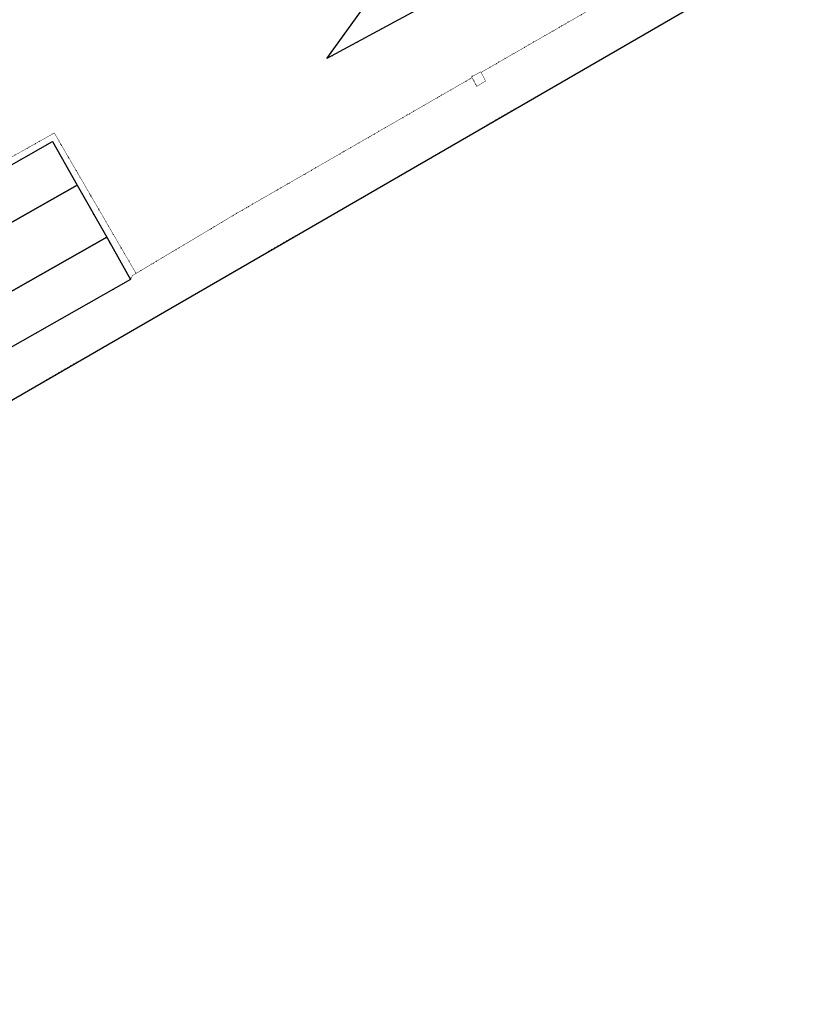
# Model space of a CAD drawing. Header units: millimetres. Extents: x 0 to 1134213, y -536989 to 313336.
# Tile 68 of 86: x 869588 to 951020, y -467001 to -366190. Entities that reach past the tile are written whole.
import ezdxf

# ---------------------------------------------------------------- set-up
doc = ezdxf.new("R2010")
doc.units = ezdxf.units.MM
doc.linetypes.add('DOT', pattern=[6.35, 0, -6.35])
doc.layers.add('scheiding_hek', color=7, linetype='Continuous', true_color=0x8a193f)
for name, color, linetype in [('terreindeelbegroeid', 7, 'DOT'), ('terreindeelonbegroeid', 7, 'DOT'), ('wegdeel_parkeervlak', 7, 'Continuous'), ('wegdeel_rijbaan', 7, 'Continuous')]:
    doc.layers.add(name, color=color, linetype=linetype)

msp = doc.modelspace()

# ---------------------------------------------------------------- linework, layer by layer
at = {"layer": 'scheiding_hek'}
msp.add_polyline3d([(773460.7, -467000.6, 0), (823232.7, -438246.6, 0), (820394.7, -433131.6, 0), (845203.7, -418775.6, 0), (951019.7, -357543.6, 0)], dxfattribs=at)
at = {"layer": 'terreindeelbegroeid'}
msp.add_polyline3d([(858901.7, -294791.6, 0), (875914.7, -324262.6, 0), (886671.7, -342498.6, 0), (899612.7, -364242.6, 0), (902742.7, -362490.6, 0), (891804.7, -342536.6, 0), (880518.7, -322941.6, 0), (881629.7, -322309.6, 0), (893442.7, -342761.6, 0), (905271.7, -364257.6, 0), (901036.7, -370169.6, 0), (944221.7, -346813.6, 0), (944119.7, -352079.6, 0), (940956.7, -357667.6, 0), (916813.7, -371588.6, 0), (916781.7, -371528.6, 0), (915827.7, -372036.6, 0), (915878.7, -372128.6, 0), (891922.7, -385941.6, 0), (881499.7, -392169.6, 0), (873132.7, -377789.6, 0), (858392.7, -386078.6, 0)], dxfattribs=at)
for points in [[(951019.7, -357543.6, 0), (845203.7, -418775.6, 0), (820394.7, -433131.6, 0), (823232.7, -438246.6, 0), (773460.7, -467000.6, 0), (772953.7, -466123.6, 0), (822063.7, -437978.6, 0), (817004.7, -429094.6, 0), (825384.7, -424322.6, 0), (880937.7, -392788.6, 0), (881123.7, -392394.6, 0), (881499.7, -392169.6, 0), (891922.7, -385941.6, 0), (915878.7, -372128.6, 0), (916372.7, -373017.6, 0), (917279.7, -372463.6, 0), (916813.7, -371588.6, 0), (940956.7, -357667.6, 0), (947763.7, -352402.6, 0)], [(881499.7, -392169.6, 0), (881123.7, -392394.6, 0), (880937.7, -392788.6, 0), (878497.7, -388466.6, 0), (875478.7, -383119.6, 0), (872954.7, -378648.6, 0), (858727.7, -386753.6, 0), (840292.7, -397254.6, 0), (840052.7, -396829.6, 0), (839880.7, -396524.6, 0), (858370.7, -386075.6, 0), (858392.7, -386078.6, 0), (873132.7, -377789.6, 0)]]:
    msp.add_polyline3d(points, close=True, dxfattribs=at)
at = {"layer": 'terreindeelonbegroeid'}
msp.add_polyline3d([(916813.7, -371588.6, 0), (917279.7, -372463.6, 0), (916372.7, -373017.6, 0), (915878.7, -372128.6, 0), (915827.7, -372036.6, 0), (916781.7, -371528.6, 0)], close=True, dxfattribs=at)
at = {"layer": 'wegdeel_parkeervlak'}
for points in [[(875478.7, -383119.6, 0), (842378.7, -401908.6, 0), (839883.7, -397487.6, 0), (840292.7, -397254.6, 0), (858727.7, -386753.6, 0), (872954.7, -378648.6, 0)], [(880937.7, -392788.6, 0), (825384.7, -424322.6, 0), (822893.7, -420029.6, 0), (878497.7, -388466.6, 0)]]:
    msp.add_polyline3d(points, close=True, dxfattribs=at)
at = {"layer": 'wegdeel_rijbaan'}
msp.add_polyline3d([(944221.7, -346813.6, 0), (901036.7, -370169.6, 0), (905271.7, -364257.6, 0), (925970.7, -352672.6, 0), (939314.7, -345316.6, 0), (939974.7, -345311.6, 0), (940627.7, -345306.6, 0), (941276.7, -345376.6, 0), (941913.7, -345519.6, 0), (942529.7, -345734.6, 0), (943117.7, -346017.6, 0), (943669.7, -346365.6, 0)], close=True, dxfattribs=at)
msp.add_polyline3d([(842378.7, -401908.6, 0), (875478.7, -383119.6, 0), (878497.7, -388466.6, 0), (822893.7, -420029.6, 0)], dxfattribs=at)

doc.saveas('drawing.dxf')
